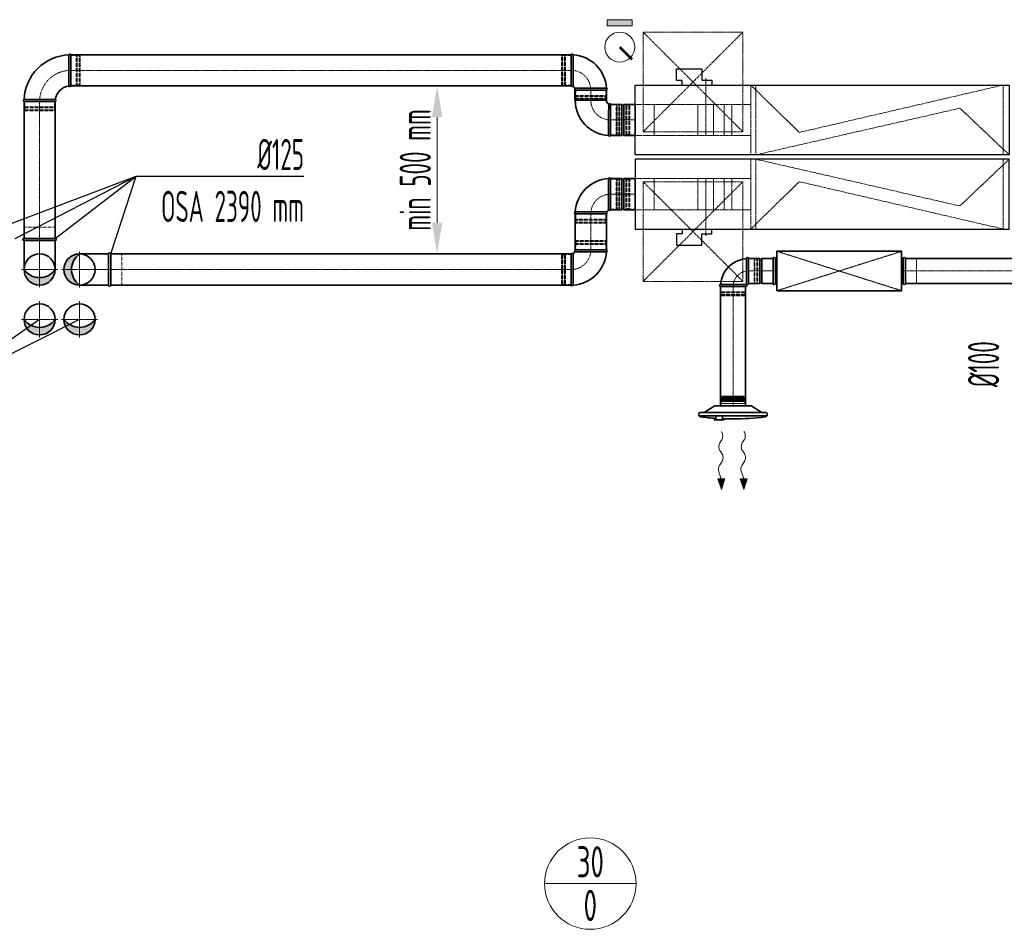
# Model space of a CAD drawing. Header units: millimetres. Extents: x 15940 to 92175, y -24684 to 227664.
# Tile 46 of 132: x 34923 to 38872, y 75866 to 79516. Entities that reach past the tile are written whole.
import ezdxf
from ezdxf.enums import TextEntityAlignment as Align

# ---------------------------------------------------------------- set-up
doc = ezdxf.new("R2010")
doc.units = ezdxf.units.MM
doc.header["$LTSCALE"] = 0.05
for name, pattern in [('ACAD_ISO02W100', [15, 12, -3]), ('ACAD_ISO05W100', [33, 24, -3, 0, -3, 0, -3]), ('ACAD_ISO10W100', [18, 12, -3, 0, -3]), ('phl_thick', [0])]:
    doc.linetypes.add(name, pattern=pattern)
doc.layers.get('0').update_dxf_attribs({"lineweight": 5})
for name, color, linetype, lineweight in [('UT_KOTY - DIMENZE', 7, 'Continuous', 5), ('VZT_01 SUP (PŘÍVOD) - OBRYS', 5, 'Continuous', 35), ('VZT_02 SUP (PŘÍVOD) - OSA', 5, 'ACAD_ISO10W100', 5), ('VZT_05 ETA (ODVOD) - OBRYS', 6, 'Continuous', 35), ('VZT_06 ETA (ODVOD) - OSA', 6, 'ACAD_ISO10W100', 5), ('VZT_21 ZAŘÍZENÍ - OBRYS', 1, 'Continuous', 30), ('VZT_22 ZAŘÍZENÍ - DETAIL', 8, 'Continuous', 5), ('VZT_30 DISTRIBUČNÍ PRVKY - OBRYS', 1, 'Continuous', 35), ('VZT_35 TLUMIČE HLUKU - OBRYS', 1, 'Continuous', 35), ('VZT_36 TLUMIČE HLUKU - OSA', 1, 'ACAD_ISO10W100', 5), ('VZT_37 TLUMIČE HLUKU - DETAIL', 8, 'ACAD_ISO02W100', 5), ('VZT_52 POPIS - DISTRIBUCE', 7, 'Continuous', 5), ('VZT_60_KOTY - DIMENZE', 7, 'Continuous', 5), ('VZT_KOTY - DIMENZE', 7, 'Continuous', 5), ('VZT_POPIS - OBECNE', 7, 'Continuous', 5), ('VZT_POŽADAVKY NA STAVBU - PODHLEDY', 4, 'ACAD_ISO05W100', 5)]:
    doc.layers.add(name, color=color, linetype=linetype, lineweight=lineweight)
for name, color, linetype, lineweight, plot in [('VZT_03 SUP (PŘÍVOD) - NETISK', 8, 'ACAD_ISO02W100', 5, False), ('VZT_07 ETA (ODVOD) - NETISK', 8, 'ACAD_ISO02W100', 5, False), ('VZT_34 DISTRIBUČNÍ PRVKY - NETISK', 8, 'ACAD_ISO02W100', 5, False), ('VZT_39 TLUMIČE HLUKU - NETISK', 8, 'ACAD_ISO02W100', 5, False)]:
    doc.layers.add(name, color=color, linetype=linetype, lineweight=lineweight, plot=plot)
doc.styles.add('EVORA_125', font='isocp.shx', dxfattribs={"width": 0.6, "height": 125})
doc.styles.add('ISOCP 2.5', font='isocp.shx', dxfattribs={"width": 0.6, "height": 2.5})
doc.styles.add('JS', font='isocp.shx', dxfattribs={"width": 0.6, "height": 125})

msp = doc.modelspace()

# ---------------------------------------------------------------- hatches: boundary and pattern name
at = {"layer": 'VZT_01 SUP (PŘÍVOD) - OBRYS'}
h = msp.add_hatch(color=256, dxfattribs=at)
h.dxf.hatch_style = 1
h.paths.add_polyline_path([(35162.9, 78575.5, 0.242708), (35130.7, 78513), (35100.4, 78513, -0.414214)])
h.paths.add_polyline_path([(35100.4, 78513), (35130.7, 78513, 0.242708), (35162.9, 78450.5, -0.414214)])
h = msp.add_hatch(color=256, dxfattribs=at)
h.dxf.hatch_style = 1
h.paths.add_polyline_path([(35225.4, 78313, -0.242708), (35162.9, 78280.8), (35162.9, 78250.5, 0.414214)])
h.paths.add_polyline_path([(35162.9, 78250.5), (35162.9, 78280.8, -0.242708), (35100.4, 78313, 0.414214)])
at = {"layer": 'VZT_05 ETA (ODVOD) - OBRYS'}
h = msp.add_hatch(color=256, dxfattribs=at)
h.dxf.hatch_style = 1
h.paths.add_polyline_path([(35065.4, 78513, -0.242708), (35002.9, 78480.8), (35002.9, 78450.5, 0.414214)])
h.paths.add_polyline_path([(35002.9, 78450.5), (35002.9, 78480.8, -0.242708), (34940.4, 78513, 0.414214)])
h = msp.add_hatch(color=256, dxfattribs=at)
h.dxf.hatch_style = 1
h.paths.add_polyline_path([(35065.4, 78313, -0.242708), (35002.9, 78280.8), (35002.9, 78250.5, 0.414214)])
h.paths.add_polyline_path([(35002.9, 78250.5), (35002.9, 78280.8, -0.242708), (34940.4, 78313, 0.414214)])
at = {"layer": 'VZT_POPIS - OBECNE'}
h = msp.add_hatch(color=256, dxfattribs=at)
h.dxf.hatch_style = 1
h.paths.add_polyline_path([(37379.8, 79515.6), (37279.8, 79515.6), (37279.8, 79490.6), (37379.8, 79490.6)])

# ---------------------------------------------------------------- linework, layer by layer
at = {"lineweight": 13}
for p, q in [((37739.6, 77860.4), (37737.8, 77863.5)), ((37829.6, 77860.4), (37827.8, 77863.5))]:
    msp.add_line(p, q, dxfattribs=at)
at = {"color": 0, "lineweight": 13}
for p, q in [((37731.3, 77817.3), (37739.5, 77830.3)), ((37821.3, 77817.3), (37829.5, 77830.3)), ((37739.7, 77774.4), (37731.7, 77786.3)), ((37829.7, 77774.4), (37821.7, 77786.3)), ((37729.7, 77726.9), (37740.1, 77743.4)), ((37819.7, 77726.9), (37830.1, 77743.4)), ((37737.2, 77672.9), (37727.5, 77701.5)), ((37827.2, 77672.9), (37817.5, 77701.5)), ((37723.2, 77672.7), (37737.2, 77672.9)), ((37723.2, 77672.7), (37737.8, 77629.9)), ((37751.1, 77673), (37737.2, 77672.9)), ((37737.8, 77629.9), (37751.1, 77673)), ((37813.2, 77672.7), (37827.2, 77672.9)), ((37813.2, 77672.7), (37827.8, 77629.9)), ((37841.1, 77673), (37827.2, 77672.9)), ((37827.8, 77629.9), (37841.1, 77673))]:
    msp.add_line(p, q, dxfattribs=at)
for centre in [(35002.9, 78313), (35162.9, 78313)]:
    msp.add_circle(centre, 62.5)
for centre, start_param, end_param in [((37730, 77845.6), 0.766537, 2.320574), ((37820, 77845.6), 0.766537, 2.320574), ((37740.9, 77801.9), 3.908129, 5.516649), ((37830.9, 77801.9), 3.908129, 5.516649), ((37730.6, 77758.8), 0.766537, 2.375056), ((37820.6, 77758.8), 0.766537, 2.375056), ((37739.3, 77711.5), 3.908129, 5.191299), ((37829.3, 77711.5), 3.908129, 5.191299)]:
    msp.add_ellipse(centre, major_axis=(0.3, -21.5), ratio=0.625, start_param=start_param, end_param=end_param, dxfattribs=at)
for points in [[(37723.2, 77672.7), (37751.1, 77673), (37737.8, 77629.9)], [(37813.2, 77672.7), (37841.1, 77673), (37827.8, 77629.9)]]:
    msp.add_solid(points, dxfattribs=at)
at = {"layer": 'UT_KOTY - DIMENZE'}
msp.add_line((36597.3, 78700.5), (36597.3, 79124.8), dxfattribs=at)
for points in [[(36576.5, 79124.8), (36618.2, 79124.8), (36597.3, 79249.8)], [(36576.5, 78700.5), (36618.2, 78700.5), (36597.3, 78575.5)]]:
    msp.add_solid(points, dxfattribs=at)
at = {"layer": 'VZT_01 SUP (PŘÍVOD) - OBRYS'}
for p, q in [((37285.1, 78753), (37285.1, 78878)), ((37292.8, 78753), (37292.8, 78878)), ((37292.8, 78878), (37292.8, 78753)), ((37338.3, 78878), (37292.8, 78878)), ((37338.3, 78878), (37338.3, 78753)), ((37346.3, 78878), (37346.3, 78753)), ((37391.8, 78878), (37346.3, 78878)), ((37391.8, 78878), (37391.8, 78753)), ((37338.3, 78753), (37292.8, 78753)), ((37391.8, 78753), (37346.3, 78753)), ((37276.3, 78744.2), (37151.3, 78744.2)), ((37276.3, 78736.5), (37151.3, 78736.5)), ((37134.8, 78575.5), (37134.8, 78450.5)), ((37142.4, 78575.5), (37142.4, 78450.5)), ((37151.3, 78592), (37276.3, 78592)), ((37151.3, 78584.3), (37276.3, 78584.3)), ((37838.3, 78557.5), (37838.3, 78507.2)), ((37846.3, 78557.5), (37846.3, 78457)), ((37846.3, 78557.2), (37846.3, 78457.2)), ((37891.8, 78557.2), (37846.3, 78557.2)), ((37891.8, 78557.2), (37891.8, 78457.2)), ((37899.8, 78557.2), (37899.8, 78457.2)), ((37945.3, 78557.2), (37899.8, 78557.2)), ((37945.3, 78557.2), (37945.3, 78457.2)), ((37838.3, 78457), (37838.3, 78507.2)), ((37734.3, 78453.5), (37784.6, 78453.5)), ((37834.9, 78445.5), (37734.3, 78445.5)), ((37834.9, 78453.5), (37784.6, 78453.5)), ((37891.8, 78457.2), (37846.3, 78457.2)), ((37945.3, 78457.2), (37899.8, 78457.2))]:
    msp.add_line(p, q, dxfattribs=at)
for points in [[(37151.3, 78736.5), (37151.3, 78592)], [(37276.3, 78736.5), (37276.3, 78592)], [(35278.9, 78575.5), (35162.9, 78575.5)], [(35278.9, 78575.5), (35278.9, 78450.5)], [(35287.9, 78575.5), (35287.9, 78450.5)], [(35287.9, 78575.5), (37134.8, 78575.5)], [(38475.3, 78557.2), (38926.8, 78557.2)], [(35278.9, 78450.5), (35162.9, 78450.5)], [(35287.9, 78450.5), (37134.8, 78450.5)], [(37734.1, 78445.5), (37734.1, 77965.5)], [(37834.1, 78445.5), (37834.1, 77965.5)], [(38475.3, 78457.2), (38926.8, 78457.2)]]:
    msp.add_lwpolyline(points, dxfattribs=at)
for centre in [(35162.9, 78513), (35162.9, 78313)]:
    msp.add_circle(centre, 62.5, dxfattribs=at)
for centre, radius, start, end in [((37292.8, 78736.5), 141.5, 93.1369, 176.8631), ((37288.9, 78876.3), 4.17, 23.4678, 159.6691), ((37342.3, 78878), 4, 180, 0), ((37292.8, 78736.5), 16.5, 113.8093, 156.1907), ((37288.9, 78754.7), 4.17, 203.4678, 336.5322), ((37342.3, 78753), 4, 0, 180), ((37152.9, 78740.3), 4.17, 110.3309, 246.5322), ((37274.6, 78740.3), 4.17, 293.4678, 66.5322), ((35207.4, 78513), 76.7, 125.4307, 234.5693), ((35283.4, 78575.5), 4.5, 0, 180), ((37138.6, 78573.8), 4.17, 23.4678, 156.5322), ((37134.8, 78592), 16.5, 293.8093, 336.1907), ((37134.8, 78592), 141.5, 273.1369, 356.8631), ((37152.9, 78588.2), 4.17, 113.4678, 246.5322), ((37274.6, 78588.2), 4.17, 290.3309, 66.5322), ((37846.3, 78445.5), 112, 94.096, 175.904), ((37842.3, 78557.5), 4, 0, 180), ((37895.8, 78557.2), 4, 180, 0), ((35283.4, 78450.5), 4.5, 180, 0), ((37138.6, 78452.2), 4.17, 203.4678, 339.6691), ((37734.3, 78449.5), 4, 90, 270), ((37834.9, 78449.5), 4, 270, 90), ((37846.3, 78445.5), 12, 128.2483, 141.7517), ((37842.3, 78457), 4, 180, 0), ((37895.8, 78457.2), 4, 0, 180), ((35162.9, 78357.5), 76.7, 215.4307, 324.5693)]:
    msp.add_arc(centre, radius, start, end, dxfattribs=at)
at = {"layer": 'VZT_02 SUP (PŘÍVOD) - OSA', "ltscale": 0.3}
for p, q in [((35162.9, 78385.5), (35162.9, 78313)), ((35162.9, 78313), (35090.4, 78313)), ((35235.4, 78313), (35162.9, 78313)), ((35162.9, 78240.5), (35162.9, 78313))]:
    msp.add_line(p, q, dxfattribs=at)
for points in [[(37292.8, 78815.5), (37292.8, 78815.5, 0.414214), (37213.8, 78736.5), (37213.8, 78736.5)], [(37134.8, 78513), (37134.8, 78513, 0.414214), (37213.8, 78592), (37213.8, 78592)], [(37846.3, 78507.2), (37846.3, 78507.2, 0.414214), (37784.6, 78445.5), (37784.6, 78445.5)]]:
    msp.add_lwpolyline(points, format="xyb", dxfattribs=at)
at = {"layer": 'VZT_02 SUP (PŘÍVOD) - OSA'}
for points in [[(37391.8, 78815.5), (37292.8, 78815.5)], [(37945.3, 78507.2), (37846.3, 78507.2)]]:
    msp.add_lwpolyline(points, dxfattribs=at)
at = {"layer": 'VZT_02 SUP (PŘÍVOD) - OSA', "ltscale": 5}
for points in [[(37213.8, 78592), (37213.8, 78736.5)], [(37134.8, 78513), (35287.9, 78513)], [(38926.8, 78507.2), (38475.3, 78507.2)], [(37784.1, 77965.5), (37784.1, 78445.5)]]:
    msp.add_lwpolyline(points, dxfattribs=at)
at = {"layer": 'VZT_02 SUP (PŘÍVOD) - OSA', "ltscale": 0.3}
for points in [[(35162.9, 78585.5), (35162.9, 78513)], [(35090.4, 78513), (35162.9, 78513)], [(35162.9, 78513), (35287.9, 78513)], [(35162.9, 78513), (35162.9, 78440.5)]]:
    msp.add_lwpolyline(points, dxfattribs=at)
at = {"layer": 'VZT_03 SUP (PŘÍVOD) - NETISK', "ltscale": 0.4}
for p, q in [((37314.8, 78875.5), (37292.8, 78875.5)), ((37314.8, 78755.5), (37314.8, 78875.5)), ((37318.3, 78874.5), (37314.8, 78874.5)), ((37318.3, 78754.5), (37318.3, 78876.5)), ((37318.8, 78876.5), (37318.3, 78876.5)), ((37318.8, 78754.5), (37318.8, 78876.5)), ((37325.8, 78874.5), (37318.8, 78874.5)), ((37325.8, 78754.5), (37325.8, 78876.5)), ((37326.3, 78876.5), (37325.8, 78876.5)), ((37326.3, 78754.5), (37326.3, 78876.5)), ((37326.8, 78874.5), (37326.3, 78874.5)), ((37326.8, 78755.5), (37326.8, 78875.5)), ((37330.8, 78875.5), (37326.8, 78875.5)), ((37330.8, 78755.5), (37330.8, 78875.5)), ((37314.8, 78755.5), (37292.8, 78755.5)), ((37318.3, 78756.5), (37314.8, 78756.5)), ((37318.8, 78754.5), (37318.3, 78754.5)), ((37325.8, 78756.5), (37318.8, 78756.5)), ((37326.3, 78754.5), (37325.8, 78754.5)), ((37326.8, 78756.5), (37326.3, 78756.5)), ((37330.8, 78755.5), (37326.8, 78755.5)), ((37274.8, 78711), (37152.8, 78711)), ((37152.8, 78711), (37152.8, 78710.5)), ((37153.8, 78736.5), (37153.8, 78714.5)), ((37273.8, 78714.5), (37153.8, 78714.5)), ((37154.8, 78714.5), (37154.8, 78711)), ((37272.8, 78714.5), (37272.8, 78711)), ((37273.8, 78736.5), (37273.8, 78714.5)), ((37274.8, 78711), (37274.8, 78710.5)), ((37274.8, 78710.5), (37152.8, 78710.5)), ((37274.8, 78703.5), (37152.8, 78703.5)), ((37152.8, 78703.5), (37152.8, 78703)), ((37274.8, 78703), (37152.8, 78703)), ((37273.8, 78702.5), (37153.8, 78702.5)), ((37153.8, 78702.5), (37153.8, 78698.5)), ((37273.8, 78698.5), (37153.8, 78698.5)), ((37154.8, 78710.5), (37154.8, 78703.5)), ((37154.8, 78703), (37154.8, 78702.5)), ((37272.8, 78710.5), (37272.8, 78703.5)), ((37272.8, 78703), (37272.8, 78702.5)), ((37273.8, 78702.5), (37273.8, 78698.5)), ((37274.8, 78703.5), (37274.8, 78703)), ((37152.8, 78625.5), (37274.8, 78625.5)), ((37152.8, 78625), (37152.8, 78625.5)), ((37152.8, 78625), (37274.8, 78625)), ((37152.8, 78618), (37274.8, 78618)), ((37152.8, 78617.5), (37152.8, 78618)), ((37152.8, 78617.5), (37274.8, 78617.5)), ((37153.8, 78630), (37273.8, 78630)), ((37153.8, 78626), (37153.8, 78630)), ((37153.8, 78626), (37273.8, 78626)), ((37153.8, 78614), (37273.8, 78614)), ((37153.8, 78592), (37153.8, 78614)), ((37154.8, 78625.5), (37154.8, 78626)), ((37154.8, 78618), (37154.8, 78625)), ((37154.8, 78614), (37154.8, 78617.5)), ((37272.8, 78625.5), (37272.8, 78626)), ((37272.8, 78618), (37272.8, 78625)), ((37272.8, 78614), (37272.8, 78617.5)), ((37273.8, 78626), (37273.8, 78630)), ((37273.8, 78592), (37273.8, 78614)), ((37274.8, 78625), (37274.8, 78625.5)), ((37274.8, 78617.5), (37274.8, 78618)), ((37096.8, 78573), (37096.8, 78453)), ((37096.8, 78573), (37100.8, 78573)), ((37100.8, 78573), (37100.8, 78453)), ((37100.8, 78572), (37101.3, 78572)), ((37101.3, 78574), (37101.3, 78452)), ((37101.3, 78574), (37101.8, 78574)), ((37101.8, 78574), (37101.8, 78452)), ((37101.8, 78572), (37108.8, 78572)), ((37108.8, 78574), (37108.8, 78452)), ((37108.8, 78574), (37109.3, 78574)), ((37109.3, 78574), (37109.3, 78452)), ((37109.3, 78572), (37112.8, 78572)), ((37112.8, 78573), (37112.8, 78453)), ((37112.8, 78573), (37134.8, 78573)), ((37846.3, 78556.5), (37868.3, 78556.5)), ((37868.3, 78556.5), (37868.3, 78458.5)), ((37868.3, 78555.5), (37871.8, 78555.5)), ((37871.8, 78557.5), (37871.8, 78457.5)), ((37871.8, 78557.5), (37872.3, 78557.5)), ((37872.3, 78557.5), (37872.3, 78457.5)), ((37872.3, 78555.5), (37879.3, 78555.5)), ((37879.3, 78557.5), (37879.3, 78457.5)), ((37879.3, 78557.5), (37879.8, 78557.5)), ((37879.8, 78557.5), (37879.8, 78457.5)), ((37879.8, 78555.5), (37880.3, 78555.5)), ((37880.3, 78556.5), (37880.3, 78458.5)), ((37880.3, 78556.5), (37884.3, 78556.5)), ((37884.3, 78556.5), (37884.3, 78458.5)), ((37096.8, 78453), (37100.8, 78453)), ((37100.8, 78454), (37101.3, 78454)), ((37101.3, 78452), (37101.8, 78452)), ((37101.8, 78454), (37108.8, 78454)), ((37108.8, 78452), (37109.3, 78452)), ((37109.3, 78454), (37112.8, 78454)), ((37112.8, 78453), (37134.8, 78453)), ((37735.3, 78423.5), (37735.3, 78445.5)), ((37833.3, 78423.5), (37833.3, 78445.5)), ((37846.3, 78458.5), (37868.3, 78458.5)), ((37868.3, 78459.5), (37871.8, 78459.5)), ((37871.8, 78457.5), (37872.3, 78457.5)), ((37872.3, 78459.5), (37879.3, 78459.5)), ((37879.3, 78457.5), (37879.8, 78457.5)), ((37879.8, 78459.5), (37880.3, 78459.5)), ((37880.3, 78458.5), (37884.3, 78458.5)), ((37734.3, 78420), (37834.3, 78420)), ((37734.3, 78419.5), (37734.3, 78420)), ((37734.3, 78419.5), (37834.3, 78419.5)), ((37734.3, 78412.5), (37834.3, 78412.5)), ((37734.3, 78412), (37734.3, 78412.5)), ((37734.3, 78412), (37834.3, 78412)), ((37735.3, 78423.5), (37833.3, 78423.5)), ((37735.3, 78411.5), (37833.3, 78411.5)), ((37735.3, 78407.5), (37735.3, 78411.5)), ((37735.3, 78407.5), (37833.3, 78407.5)), ((37736.3, 78420), (37736.3, 78423.5)), ((37736.3, 78412.5), (37736.3, 78419.5)), ((37736.3, 78411.5), (37736.3, 78412)), ((37832.3, 78420), (37832.3, 78423.5)), ((37832.3, 78412.5), (37832.3, 78419.5)), ((37832.3, 78411.5), (37832.3, 78412)), ((37833.3, 78407.5), (37833.3, 78411.5)), ((37834.3, 78419.5), (37834.3, 78420)), ((37834.3, 78412), (37834.3, 78412.5))]:
    msp.add_line(p, q, dxfattribs=at)
msp.add_lwpolyline([(35287.9, 78575.5), (35332.9, 78575.5), (35332.9, 78450.5), (35287.9, 78450.5)], dxfattribs=at)
at = {"layer": 'VZT_05 ETA (ODVOD) - OBRYS'}
for p, q in [((35127.9, 79374.8), (35127.9, 79249.8)), ((37134.8, 79249.8), (37134.8, 79374.8)), ((37142.4, 79249.8), (37142.4, 79374.8)), ((37150.3, 79233.3), (37277.3, 79233.3)), ((37150.3, 79193.3), (37150.3, 79233.3)), ((37151.3, 79241), (37276.3, 79241)), ((37151.3, 79233.3), (37276.3, 79233.3)), ((37277.3, 79193.3), (37277.3, 79233.3)), ((35065.4, 79187.3), (34940.4, 79187.3)), ((37151.3, 79192.3), (37276.3, 79192.3)), ((37292.8, 79050.8), (37292.8, 79175.8)), ((37338.3, 79175.8), (37292.8, 79175.8)), ((37292.8, 79175.8), (37292.8, 79050.8)), ((37338.3, 79050.8), (37338.3, 79175.8)), ((37346.3, 79050.8), (37346.3, 79175.8)), ((37391.8, 79175.8), (37346.3, 79175.8)), ((37391.8, 79050.8), (37391.8, 79175.8)), ((37338.3, 79050.8), (37292.8, 79050.8)), ((37391.8, 79050.8), (37346.3, 79050.8))]:
    msp.add_line(p, q, dxfattribs=at)
for points in [[(37134.8, 79374.8), (35127.9, 79374.8)], [(37134.8, 79249.8), (35127.9, 79249.8)], [(34940.4, 78638), (34940.4, 79187.3)], [(35065.4, 78638), (35065.4, 79187.3)], [(35065.4, 78638), (34940.4, 78638)], [(35065.4, 78629), (34940.4, 78629)], [(34940.4, 78629), (34940.4, 78513)], [(35065.4, 78629), (35065.4, 78513)]]:
    msp.add_lwpolyline(points, dxfattribs=at)
for centre in [(35002.9, 78513), (35002.9, 78313)]:
    msp.add_circle(centre, 62.5, dxfattribs=at)
for centre, radius, start, end in [((35127.9, 79187.3), 187.5, 92.3607, 177.6393), ((35124.1, 79373.2), 4.17, 23.4678, 158.8928), ((37138.6, 79373.2), 4.17, 20.3309, 156.5322), ((37134.8, 79233.3), 141.5, 3.1369, 86.8631), ((35127.9, 79187.3), 62.5, 96.8302, 173.1698), ((35124.1, 79251.5), 4.17, 210.2981, 336.5322), ((37138.6, 79251.5), 4.17, 203.4678, 336.5322), ((37134.8, 79233.3), 16.5, 23.8093, 66.1907), ((37152.9, 79237.2), 4.17, 113.4678, 246.5322), ((37274.6, 79237.2), 4.17, 293.4678, 69.6691), ((34942.1, 79191.2), 4.17, 111.1072, 246.5322), ((35063.8, 79191.2), 4.17, 293.4678, 59.7019), ((37151.3, 79193.3), 1, 180, 270), ((37292.8, 79192.3), 141.5, 180, 266.8631), ((37276.3, 79193.3), 1, 270, 0), ((37292.8, 79192.3), 16.5, 180, 246.1907), ((37288.9, 79174.2), 4.17, 23.4678, 132.7229), ((37342.3, 79175.8), 4, 180, 0), ((37288.9, 79052.5), 4.17, 200.3309, 336.5322), ((37342.3, 79050.8), 4, 0, 180), ((34940.4, 78633.5), 4.5, 90, 270), ((35065.4, 78633.5), 4.5, 270, 90), ((35002.9, 78557.5), 76.7, 215.4307, 324.5693), ((35002.9, 78357.5), 76.7, 215.4307, 324.5693)]:
    msp.add_arc(centre, radius, start, end, dxfattribs=at)
for points, knots in [([(35120.5, 79249.4), (35120.5, 79249.4), (35120.5, 79249.5), (35120.5, 79249.8), (35120.5, 79250.1), (35120.5, 79251.2), (35120.5, 79251.9), (35120.5, 79255.1), (35120.4, 79258.2), (35120.4, 79267.2), (35120.4, 79273.3), (35120.3, 79287.4), (35120.3, 79295.3), (35120.3, 79311.5), (35120.3, 79319.7), (35120.2, 79335.6), (35120.2, 79343), (35120.2, 79356.2), (35120.2, 79361.8), (35120.2, 79368.8), (35120.2, 79370.9), (35120.2, 79373.9), (35120.2, 79374.7), (35120.2, 79374.7)], [197.067977, 197.067977, 197.067977, 197.067977, 201.792196, 201.792196, 209.190204, 209.190204, 218.040239, 218.040239, 237.760854, 237.760854, 262.206108, 262.206108, 286.831239, 286.831239, 311.323072, 311.323072, 335.946087, 335.946087, 360.704397, 360.704397, 377.088273, 377.088273, 394.105327, 394.105327, 394.105327, 394.105327]), ([(35065.9, 79194.8), (35065.9, 79194.8), (35064.3, 79194.8), (35058.2, 79194.8), (35053.7, 79194.9), (35042.3, 79194.9), (35035.5, 79194.9), (35020.5, 79195), (35012.4, 79195), (34996.1, 79195), (34987.9, 79195), (34972.7, 79195), (34965.8, 79195.1), (34954, 79195.1), (34949.3, 79195.1), (34942.7, 79195.1), (34940.9, 79195.1), (34940.6, 79195.1), (34940.6, 79195.1), (34940.6, 79195.1)], [0, 0, 0, 0, 24.235852, 24.235852, 48.531845, 48.531845, 73.024415, 73.024415, 97.570898, 97.570898, 122.078339, 122.078339, 146.53579, 146.53579, 170.957495, 170.957495, 195.359468, 195.359468, 197.168246, 197.168246, 197.168246, 197.168246]), ([(37286.1, 79177.3), (37286.1, 79177.3), (37286.1, 79176.8), (37285.9, 79174.8), (37285.8, 79172.6), (37285.6, 79166.4), (37285.5, 79162.4), (37285.3, 79151.6), (37285.2, 79144.4), (37285.1, 79128.6), (37285.1, 79120.3), (37285.1, 79103.8), (37285.1, 79095.7), (37285, 79080.7), (37285, 79074), (37285, 79062.7), (37285, 79058.3), (37285, 79052.5), (37285, 79051.1), (37285, 79051.1)], [197.702813, 197.702813, 197.702813, 197.702813, 209.733369, 209.733369, 228.63381, 228.63381, 247.962689, 247.962689, 273.396832, 273.396832, 298.447199, 298.447199, 323.101867, 323.101867, 347.591906, 347.591906, 372.010558, 372.010558, 395.3015, 395.3015, 395.3015, 395.3015])]:
    msp.add_open_spline(points, degree=3, knots=knots, dxfattribs=at)
at = {"layer": 'VZT_06 ETA (ODVOD) - OSA', "ltscale": 0.3}
for p, q in [((35002.9, 78385.5), (35002.9, 78313)), ((35002.9, 78313), (34930.4, 78313)), ((35075.4, 78313), (35002.9, 78313)), ((35002.9, 78240.5), (35002.9, 78313))]:
    msp.add_line(p, q, dxfattribs=at)
for points in [[(35002.9, 79187.3), (35002.9, 79187.3, -0.414214), (35127.9, 79312.3), (35127.9, 79312.3)], [(37134.8, 79312.3), (37134.8, 79312.3, -0.414214), (37213.8, 79233.3), (37213.8, 79233.3)], [(37213.8, 79233.3), (37213.8, 79192.3, 0.414214), (37292.8, 79113.3), (37292.8, 79113.3)]]:
    msp.add_lwpolyline(points, format="xyb", dxfattribs=at)
at = {"layer": 'VZT_06 ETA (ODVOD) - OSA', "ltscale": 5}
for points in [[(35127.9, 79312.3), (37134.8, 79312.3)], [(35002.9, 79187.3), (35002.9, 78638)]]:
    msp.add_lwpolyline(points, dxfattribs=at)
at = {"layer": 'VZT_06 ETA (ODVOD) - OSA'}
msp.add_lwpolyline([(37391.8, 79113.3), (37292.8, 79113.3)], dxfattribs=at)
at = {"layer": 'VZT_06 ETA (ODVOD) - OSA', "ltscale": 0.3}
for points in [[(35002.9, 78513), (35002.9, 78638)], [(35002.9, 78513), (34930.4, 78513)], [(35002.9, 78440.5), (35002.9, 78513)], [(35075.4, 78513), (35002.9, 78513)]]:
    msp.add_lwpolyline(points, dxfattribs=at)
at = {"layer": 'VZT_07 ETA (ODVOD) - NETISK', "ltscale": 0.4}
for p, q in [((35127.9, 79372.3), (35149.9, 79372.3)), ((35149.9, 79372.3), (35149.9, 79252.3)), ((35149.9, 79371.3), (35153.4, 79371.3)), ((35153.4, 79373.3), (35153.4, 79251.3)), ((35153.4, 79373.3), (35153.9, 79373.3)), ((35153.9, 79373.3), (35153.9, 79251.3)), ((35153.9, 79371.3), (35160.9, 79371.3)), ((35160.9, 79373.3), (35160.9, 79251.3)), ((35160.9, 79373.3), (35161.4, 79373.3)), ((35161.4, 79373.3), (35161.4, 79251.3)), ((35161.4, 79371.3), (35161.9, 79371.3)), ((35161.9, 79372.3), (35161.9, 79252.3)), ((35161.9, 79372.3), (35165.9, 79372.3)), ((35165.9, 79372.3), (35165.9, 79252.3)), ((37096.8, 79252.3), (37096.8, 79372.3)), ((37096.8, 79372.3), (37100.8, 79372.3)), ((37100.8, 79252.3), (37100.8, 79372.3)), ((37100.8, 79371.3), (37101.3, 79371.3)), ((37101.3, 79251.3), (37101.3, 79373.3)), ((37101.3, 79373.3), (37101.8, 79373.3)), ((37101.8, 79251.3), (37101.8, 79373.3)), ((37101.8, 79371.3), (37108.8, 79371.3)), ((37108.8, 79251.3), (37108.8, 79373.3)), ((37108.8, 79373.3), (37109.3, 79373.3)), ((37109.3, 79251.3), (37109.3, 79373.3)), ((37109.3, 79371.3), (37112.8, 79371.3)), ((37112.8, 79252.3), (37112.8, 79372.3)), ((37112.8, 79372.3), (37134.8, 79372.3)), ((35127.9, 79252.3), (35149.9, 79252.3)), ((35149.9, 79253.3), (35153.4, 79253.3)), ((35153.4, 79251.3), (35153.9, 79251.3)), ((35153.9, 79253.3), (35160.9, 79253.3)), ((35160.9, 79251.3), (35161.4, 79251.3)), ((35161.4, 79253.3), (35161.9, 79253.3)), ((35161.9, 79252.3), (35165.9, 79252.3)), ((37096.8, 79252.3), (37100.8, 79252.3)), ((37100.8, 79253.3), (37101.3, 79253.3)), ((37101.3, 79251.3), (37101.8, 79251.3)), ((37101.8, 79253.3), (37108.8, 79253.3)), ((37108.8, 79251.3), (37109.3, 79251.3)), ((37109.3, 79253.3), (37112.8, 79253.3)), ((37112.8, 79252.3), (37134.8, 79252.3)), ((37153.8, 79233.3), (37153.8, 79211.3)), ((37273.8, 79233.3), (37273.8, 79211.3)), ((34942.9, 79187.3), (34942.9, 79165.3)), ((35062.9, 79187.3), (35062.9, 79165.3)), ((37152.8, 79207.8), (37274.8, 79207.8)), ((37152.8, 79207.8), (37152.8, 79207.3)), ((37152.8, 79207.3), (37274.8, 79207.3)), ((37152.8, 79200.3), (37274.8, 79200.3)), ((37152.8, 79200.3), (37152.8, 79199.8)), ((37152.8, 79199.8), (37274.8, 79199.8)), ((37153.8, 79211.3), (37273.8, 79211.3)), ((37153.8, 79199.3), (37273.8, 79199.3)), ((37153.8, 79199.3), (37153.8, 79195.3)), ((37153.8, 79195.3), (37273.8, 79195.3)), ((37154.8, 79211.3), (37154.8, 79207.8)), ((37154.8, 79207.3), (37154.8, 79200.3)), ((37154.8, 79199.8), (37154.8, 79199.3)), ((37272.8, 79211.3), (37272.8, 79207.8)), ((37272.8, 79207.3), (37272.8, 79200.3)), ((37272.8, 79199.8), (37272.8, 79199.3)), ((37273.8, 79199.3), (37273.8, 79195.3)), ((37274.8, 79207.8), (37274.8, 79207.3)), ((37274.8, 79200.3), (37274.8, 79199.8)), ((35063.9, 79161.8), (34941.9, 79161.8)), ((34941.9, 79161.8), (34941.9, 79161.3)), ((35063.9, 79161.3), (34941.9, 79161.3)), ((35063.9, 79154.3), (34941.9, 79154.3)), ((34941.9, 79154.3), (34941.9, 79153.8)), ((35063.9, 79153.8), (34941.9, 79153.8)), ((35062.9, 79165.3), (34942.9, 79165.3)), ((35062.9, 79153.3), (34942.9, 79153.3)), ((34942.9, 79153.3), (34942.9, 79149.3)), ((35062.9, 79149.3), (34942.9, 79149.3)), ((34943.9, 79165.3), (34943.9, 79161.8)), ((34943.9, 79161.3), (34943.9, 79154.3)), ((34943.9, 79153.8), (34943.9, 79153.3)), ((35061.9, 79165.3), (35061.9, 79161.8)), ((35061.9, 79161.3), (35061.9, 79154.3)), ((35061.9, 79153.8), (35061.9, 79153.3)), ((35062.9, 79153.3), (35062.9, 79149.3)), ((35063.9, 79161.8), (35063.9, 79161.3)), ((35063.9, 79154.3), (35063.9, 79153.8)), ((37292.8, 79173.3), (37314.8, 79173.3)), ((37314.8, 79173.3), (37314.8, 79053.3)), ((37314.8, 79172.3), (37318.3, 79172.3)), ((37318.3, 79174.3), (37318.3, 79052.3)), ((37318.3, 79174.3), (37318.8, 79174.3)), ((37318.8, 79174.3), (37318.8, 79052.3)), ((37318.8, 79172.3), (37325.8, 79172.3)), ((37325.8, 79174.3), (37325.8, 79052.3)), ((37325.8, 79174.3), (37326.3, 79174.3)), ((37326.3, 79174.3), (37326.3, 79052.3)), ((37326.3, 79172.3), (37326.8, 79172.3)), ((37326.8, 79173.3), (37326.8, 79053.3)), ((37326.8, 79173.3), (37330.8, 79173.3)), ((37330.8, 79173.3), (37330.8, 79053.3)), ((37353.8, 79053.3), (37353.8, 79173.3)), ((37357.8, 79173.3), (37353.8, 79173.3)), ((37357.8, 79053.3), (37357.8, 79173.3)), ((37358.3, 79172.3), (37357.8, 79172.3)), ((37358.3, 79052.3), (37358.3, 79174.3)), ((37358.8, 79174.3), (37358.3, 79174.3)), ((37358.8, 79052.3), (37358.8, 79174.3)), ((37365.8, 79172.3), (37358.8, 79172.3)), ((37365.8, 79052.3), (37365.8, 79174.3)), ((37366.3, 79174.3), (37365.8, 79174.3)), ((37366.3, 79052.3), (37366.3, 79174.3)), ((37369.8, 79172.3), (37366.3, 79172.3)), ((37369.8, 79053.3), (37369.8, 79173.3)), ((37391.8, 79173.3), (37369.8, 79173.3)), ((37292.8, 79053.3), (37314.8, 79053.3)), ((37314.8, 79054.3), (37318.3, 79054.3)), ((37318.3, 79052.3), (37318.8, 79052.3)), ((37318.8, 79054.3), (37325.8, 79054.3)), ((37325.8, 79052.3), (37326.3, 79052.3)), ((37326.3, 79054.3), (37326.8, 79054.3)), ((37326.8, 79053.3), (37330.8, 79053.3)), ((37357.8, 79053.3), (37353.8, 79053.3)), ((37358.3, 79054.3), (37357.8, 79054.3)), ((37358.8, 79052.3), (37358.3, 79052.3)), ((37365.8, 79054.3), (37358.8, 79054.3)), ((37366.3, 79052.3), (37365.8, 79052.3)), ((37369.8, 79054.3), (37366.3, 79054.3)), ((37391.8, 79053.3), (37369.8, 79053.3)), ((37353.8, 78875.5), (37353.8, 78755.5)), ((37357.8, 78875.5), (37353.8, 78875.5)), ((37357.8, 78875.5), (37357.8, 78755.5)), ((37358.3, 78874.5), (37357.8, 78874.5)), ((37358.3, 78876.5), (37358.3, 78754.5)), ((37358.8, 78876.5), (37358.3, 78876.5)), ((37358.8, 78876.5), (37358.8, 78754.5)), ((37365.8, 78874.5), (37358.8, 78874.5)), ((37365.8, 78876.5), (37365.8, 78754.5)), ((37366.3, 78876.5), (37365.8, 78876.5)), ((37366.3, 78876.5), (37366.3, 78754.5)), ((37369.8, 78874.5), (37366.3, 78874.5)), ((37369.8, 78875.5), (37369.8, 78755.5)), ((37391.8, 78875.5), (37369.8, 78875.5)), ((37357.8, 78755.5), (37353.8, 78755.5)), ((37358.3, 78756.5), (37357.8, 78756.5)), ((37358.8, 78754.5), (37358.3, 78754.5)), ((37365.8, 78756.5), (37358.8, 78756.5)), ((37366.3, 78754.5), (37365.8, 78754.5)), ((37369.8, 78756.5), (37366.3, 78756.5)), ((37391.8, 78755.5), (37369.8, 78755.5))]:
    msp.add_line(p, q, dxfattribs=at)
msp.add_lwpolyline([(35065.4, 78638), (35065.4, 78683), (34940.4, 78683), (34940.4, 78638)], dxfattribs=at)
at = {"layer": 'VZT_21 ZAŘÍZENÍ - OBRYS'}
for points in [[(37580.1, 79253.3), (37580.1, 79271.9), (37557.6, 79271.9), (37557.6, 79318.5), (37659.2, 79318.5), (37659.2, 79273.2), (37699.2, 79273.2), (37699.2, 79253.3)], [(37580.1, 78675.5), (37580.1, 78656.9), (37557.6, 78656.9), (37557.6, 78610.3), (37659.2, 78610.3), (37659.2, 78655.7), (37699.2, 78655.7), (37699.2, 78675.5)]]:
    msp.add_lwpolyline(points, dxfattribs=at)
for points in [[(38891.8, 78973.3), (37391.8, 78973.3), (37391.8, 79253.3), (38891.8, 79253.3)], [(38891.8, 78955.5), (37391.8, 78955.5), (37391.8, 78675.5), (38891.8, 78675.5)]]:
    msp.add_lwpolyline(points, close=True, dxfattribs=at)
at = {"layer": 'VZT_22 ZAŘÍZENÍ - DETAIL', "linetype": 'ACAD_ISO02W100', "lineweight": 5, "ltscale": 10}
for points in [[(37675.3, 79280.9), (37675.3, 79050.8)], [(37855.5, 78973.3), (37855.5, 79253.3)], [(37855.5, 79253.3), (38050.2, 79063.3), (38867.8, 79253.3)], [(37876.1, 78973.3), (37876.1, 79253.3)], [(38867.8, 79253.3), (38867.8, 78973.3)], [(37391.8, 79175.8), (37855.5, 79175.8)], [(37467.2, 79175.8), (37467.2, 79050.8)], [(37642.9, 79175.8), (37642.9, 79050.8)], [(37706.2, 79175.8), (37706.2, 79050.8)], [(37749.2, 79175.8), (37749.2, 79050.8)], [(37780, 79175.8), (37780, 79050.8)], [(38891.8, 78973.3), (38694.3, 79160.5), (37876.1, 78973.3)], [(37391.8, 79050.8), (37855.5, 79050.8)], [(37855.5, 78955.5), (37855.5, 78675.5)], [(38891.8, 78955.5), (38694.3, 78768.3), (37876.1, 78955.5)], [(37876.1, 78955.5), (37876.1, 78675.5)], [(38867.8, 78675.5), (38867.8, 78955.5)], [(37391.8, 78878), (37855.5, 78878)], [(37467.2, 78753), (37467.2, 78878)], [(37642.9, 78753), (37642.9, 78878)], [(37675.3, 78647.9), (37675.3, 78878)], [(37706.2, 78753), (37706.2, 78878)], [(37749.2, 78753), (37749.2, 78878)], [(37780, 78753), (37780, 78878)], [(37855.5, 78675.5), (38050.2, 78865.6), (38867.8, 78675.5)], [(37391.8, 78753), (37855.5, 78753)]]:
    msp.add_lwpolyline(points, dxfattribs=at)
at = {"layer": 'VZT_30 DISTRIBUČNÍ PRVKY - OBRYS'}
for points in [[(37668, 77939.5), (37708.3, 77964.9, -0.141374), (37710.4, 77965.5), (37857.8, 77965.5, -0.141374), (37859.8, 77964.9), (37900.2, 77939.5)], [(37920.6, 77926.5), (37647.6, 77926.5), (37647.6, 77935.6, -0.414214), (37651.4, 77939.5), (37916.7, 77939.5, -0.414214), (37920.6, 77935.6), (37920.6, 77926.5)], [(37714.8, 77916, -0.015115), (37655.5, 77922), (37652.6, 77922.5, -0.36397), (37650.1, 77925.5), (37650.1, 77926.5)], [(37714.8, 77926.5), (37714.8, 77914.1, -0.267949), (37714.6, 77913.7), (37708.9, 77910.4, 0.267949), (37708.7, 77910), (37708.7, 77909.4), (37748.3, 77909.4), (37748.3, 77910, 0.267949), (37748.1, 77910.4), (37742.3, 77913.7, -0.267949), (37742.1, 77914.1), (37742.1, 77926.5)], [(37784.1, 77913.5, 0.0327), (37912.6, 77922), (37915.6, 77922.5, 0.36397), (37918.1, 77925.5), (37918.1, 77926.5)], [(37784.1, 77913.5, -0.010645), (37742.1, 77914.4, -0.010645)]]:
    msp.add_lwpolyline(points, format="xyb", dxfattribs=at)
at = {"layer": 'VZT_34 DISTRIBUČNÍ PRVKY - NETISK'}
for points in [[(37740.3, 78001.6), (37738.9, 78005.5), (37784.1, 78005.5)], [(37739.4, 78001.3), (37784.1, 78001.3)], [(37827.8, 78001.6), (37829.2, 78005.5), (37784.1, 78005.5)], [(37828.8, 78001.3), (37784.1, 78001.3)], [(37832.6, 77965.5), (37832.6, 77975.5), (37735.6, 77975.5), (37735.6, 77965.5)], [(37832.6, 77965.5), (37735.6, 77965.5)], [(37736.6, 77983.4), (37784.1, 77983.4)], [(37738.5, 77986), (37784.1, 77986)], [(37740.2, 77989.7), (37784.1, 77989.7)], [(37828, 77989.7), (37784.1, 77989.7)], [(37829.6, 77986), (37784.1, 77986)], [(37831.6, 77983.4), (37784.1, 77983.4)]]:
    msp.add_lwpolyline(points, dxfattribs=at)
for points in [[(37732, 77995.4), (37737.7, 77996.8, -0.060863), (37738.3, 77996.9), (37784.1, 77996.9)], [(37732, 77995.4), (37737.9, 77994, 0.058981), (37738.5, 77993.9), (37784.1, 77993.9)], [(37736.6, 77975.5), (37736.6, 77983.4, -0.291473), (37738.1, 77985.8, -0.291473)], [(37836.2, 77995.4), (37830.5, 77996.8, 0.060863), (37829.8, 77996.9), (37784.1, 77996.9)], [(37836.2, 77995.4), (37830.3, 77994, -0.058981), (37829.6, 77993.9), (37784.1, 77993.9)], [(37831.6, 77975.5), (37831.6, 77983.4, 0.291473), (37830, 77985.8, 0.291473)]]:
    msp.add_lwpolyline(points, format="xyb", dxfattribs=at)
for centre, radius, start, end in [((37748.4, 77996.1), 10.5, 149.7176, 217.8378), ((37819.7, 77996.1), 10.5, 322.1622, 30.2824), ((37736.3, 77989.2), 3.88, 297.4993, 6.6735), ((37831.8, 77989.2), 3.88, 173.3265, 242.5007)]:
    msp.add_arc(centre, radius, start, end, dxfattribs=at)
at = {"layer": 'VZT_35 TLUMIČE HLUKU - OBRYS'}
for p, q in [((37945.3, 78457.2), (37945.3, 78557.2)), ((38475.3, 78457.2), (38475.3, 78557.2))]:
    msp.add_line(p, q, dxfattribs=at)
for points in [[(37954.3, 78457.2), (37954.3, 78557.2)], [(37954.3, 78557.2), (37960.3, 78557.2)], [(38466.3, 78557.2), (38460.3, 78557.2)], [(38466.3, 78457.2), (38466.3, 78557.2)], [(37954.3, 78457.2), (37960.3, 78457.2)], [(38466.3, 78457.2), (38460.3, 78457.2)]]:
    msp.add_lwpolyline(points, dxfattribs=at)
msp.add_lwpolyline([(37960.3, 78586.2), (38460.3, 78586.2), (38460.3, 78428.2), (37960.3, 78428.2)], close=True, dxfattribs=at)
for centre, start, end in [((37949.8, 78557.2), 0, 180), ((38470.8, 78557.2), 0, 180), ((37949.8, 78457.2), 180, 0), ((38470.8, 78457.2), 180, 0)]:
    msp.add_arc(centre, 4.5, start, end, dxfattribs=at)
at = {"layer": 'VZT_36 TLUMIČE HLUKU - OSA', "ltscale": 5}
for points in [[(37945.3, 78507.2), (37960.3, 78507.2)], [(38475.3, 78507.2), (38460.3, 78507.2)]]:
    msp.add_lwpolyline(points, dxfattribs=at)
at = {"layer": 'VZT_37 TLUMIČE HLUKU - DETAIL', "lineweight": 5}
for points in [[(37960.3, 78586.2), (38460.3, 78428.2)], [(38460.3, 78586.2), (37960.3, 78428.2)]]:
    msp.add_lwpolyline(points, dxfattribs=at)
at = {"layer": 'VZT_39 TLUMIČE HLUKU - NETISK', "ltscale": 2}
for points in [[(37945.3, 78457.2), (37900.3, 78457.2), (37900.3, 78557.2), (37945.3, 78557.2)], [(38475.3, 78457.2), (38520.3, 78457.2), (38520.3, 78557.2), (38475.3, 78557.2)]]:
    msp.add_lwpolyline(points, dxfattribs=at)
at = {"layer": 'VZT_52 POPIS - DISTRIBUCE'}
msp.add_line((37395.1, 76049.1), (37028.3, 76049.1), dxfattribs=at)
msp.add_circle((37211.7, 76049.1), 183.4, dxfattribs=at)
at = {"layer": 'VZT_60_KOTY - DIMENZE', "linetype": 'ByBlock', "lineweight": -2}
msp.add_line((35390.4, 78887.2), (35440.4, 78887.2), dxfattribs=at)
for points in [[(34566.9, 78575.5), (35390.4, 78887.2)], [(34905.4, 78638), (35390.4, 78887.2)], [(35065.4, 78638), (35390.4, 78887.2)], [(35287.9, 78575.5), (35390.4, 78887.2)], [(35390.4, 78887.2), (35390.4, 78887.2)], [(35440.4, 78887.2), (36063.3, 78887.2)], [(35002.9, 78313), (34599.1, 78029)], [(35162.9, 78313), (34599.1, 78029)]]:
    msp.add_lwpolyline(points, dxfattribs=at)
at = {"layer": 'VZT_KOTY - DIMENZE', "const_width": 10}
msp.add_lwpolyline([(37329.8, 79405.6), (37379.3, 79356.1)], dxfattribs=at)
at = {"layer": 'VZT_POPIS - OBECNE'}
msp.add_lwpolyline([(37279.8, 79515.6), (37279.8, 79490.6), (37379.8, 79490.6), (37379.8, 79515.6)], close=True, dxfattribs=at)
msp.add_circle((37329.8, 79405.6), 60, dxfattribs=at)
at = {"layer": 'VZT_POŽADAVKY NA STAVBU - PODHLEDY', "ltscale": 5}
for p, q in [((37423.6, 79465.6), (37823.6, 79065.6)), ((37423.6, 79065.6), (37823.6, 79465.6)), ((37423.6, 78465.4), (37823.6, 78865.4)), ((37423.6, 78865.4), (37823.6, 78465.4))]:
    msp.add_line(p, q, dxfattribs=at)
at = {"layer": 'VZT_POŽADAVKY NA STAVBU - PODHLEDY', "ltscale": 4}
for p, q in [((37823.6, 79465.6), (37423.6, 79465.6)), ((37423.6, 79465.6), (37423.6, 79065.6)), ((37823.6, 79065.6), (37823.6, 79465.6)), ((37423.6, 79065.6), (37823.6, 79065.6)), ((37423.6, 78865.4), (37823.6, 78865.4)), ((37423.6, 78465.4), (37423.6, 78865.4)), ((37823.6, 78865.4), (37823.6, 78465.4)), ((37823.6, 78465.4), (37423.6, 78465.4))]:
    msp.add_line(p, q, dxfattribs=at)

# ---------------------------------------------------------------- texts
at = {"layer": 'UT_KOTY - DIMENZE', "insert": (36509.8, 78912.7), "char_height": 125, "attachment_point": 5, "rotation": 90, "style": 'ISOCP 2.5'}
msp.add_mtext('min 500 mm', dxfattribs=at)
at = {"layer": 'VZT_52 POPIS - DISTRIBUCE', "ltscale": 50, "style": 'JS', "width": 0.7}
for s, p in [('30', (37211.7, 76136.6)), ('0', (37211.7, 75961.6))]:
    msp.add_text(s, height=125, dxfattribs=at).set_placement(p, align=Align.MIDDLE_CENTER)
at = {"layer": 'VZT_60_KOTY - DIMENZE', "linetype": 'phl_thick', "insert": (36063.3, 79037.2), "char_height": 125, "attachment_point": 3, "style": 'EVORA_125'}
msp.add_mtext('%%C125\\POSA 2390 mm', dxfattribs=at)
at = {"layer": 'VZT_60_KOTY - DIMENZE', "linetype": 'phl_thick', "insert": (38726.8, 78041), "char_height": 125, "attachment_point": 1, "rotation": 90, "style": 'EVORA_125'}
msp.add_mtext('%%C100', dxfattribs=at)

doc.saveas('drawing.dxf')
